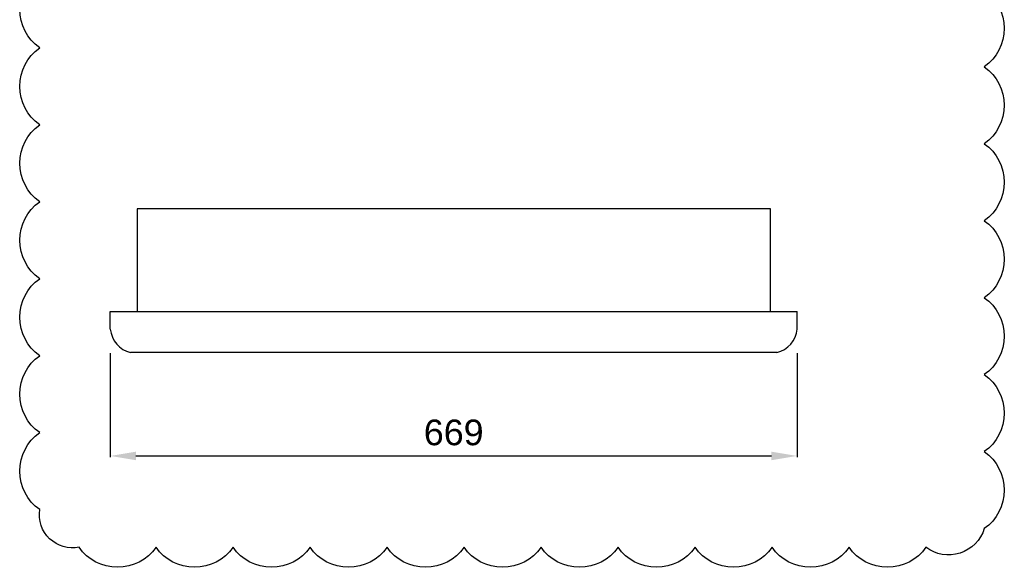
# Model space of a CAD drawing. Header units: millimetres. Extents: x 203 to 3426, y 719 to 2381.
# Tile 97 of 185: x 3330 to 3426, y 2147 to 2201. Entities that reach past the tile are written whole.
import ezdxf

# ---------------------------------------------------------------- set-up
doc = ezdxf.new("R2010")
doc.units = ezdxf.units.MM
doc.layers.add('_IE_REW01', color=30, linetype='Continuous')
doc.layers.add('E_Legrand_obudowy', color=7, linetype='Continuous')
doc.layers.add('E_Legrand_wymiary', color=7, linetype='Continuous', true_color=0x727430)
doc.styles.get("Standard").update_dxf_attribs({"font": 'ARIAL.TTF'})
doc.dimstyles.new('ISO-25', dxfattribs={"dimtxt": 2.5, "dimasz": 2.5, "dimexe": 1.25, "dimexo": 0.625, "dimtad": 1, "dimtxsty": 'Standard', "dimcen": 2.5, "dimadec": 0, "dimazin": 0, "dimtfac": 1, "dimtmove": 0, "dimatfit": 3, "dimfxl": 1, "dimarcsym": 0})

# ---------------------------------------------------------------- blocks, each defined once
blk = doc.blocks.new('XL3 160 wnękowa - rzut z góry - drzwi płaskie')
at = {"layer": 'E_Legrand_obudowy'}
for p, q in [((-334.5, -100), (334.5, -100)), ((-334.5, -117), (-334.5, -100)), ((334.5, -117), (334.5, -100)), ((314.68, -140), (-314.68, -140))]:
    blk.add_line(p, q, dxfattribs=at)
blk.add_lwpolyline([(-308.5, 0), (-308.5, -100), (308.5, -100), (308.5, 0), (-308.5, 0)], dxfattribs=at)
for centre, start, end in [((-308.6, -114.72), 185.03589, 256.4699), ((308.6, -114.72), 283.5301, 354.96411)]:
    blk.add_arc(centre, 26, start, end, dxfattribs=at)
blk = doc.blocks.new('*D132')
at = {"layer": 'Defpoints', "color": 0}
for p in [(-101.956, -38.998), (-35.056, -38.998), (-35.056, -49.065)]:
    blk.add_point(p, dxfattribs=at)
at = {"layer": 'E_Legrand_wymiary', "color": 0, "lineweight": -2}
for p, q in [((-101.956, -39.06), (-101.956, -49.19)), ((-35.056, -39.06), (-35.056, -49.19)), ((-99.456, -49.065), (-37.556, -49.065))]:
    blk.add_line(p, q, dxfattribs=at)
at = {"layer": 'E_Legrand_wymiary', "color": 0}
for points in [[(-99.456, -48.649), (-99.456, -49.482), (-101.956, -49.065)], [(-37.556, -49.482), (-37.556, -48.649), (-35.056, -49.065)]]:
    blk.add_solid(points, dxfattribs=at)
at = {"layer": 'E_Legrand_wymiary', "color": 0, "insert": (-68.506, -46.789), "char_height": 2.5, "attachment_point": 5}
blk.add_mtext('669', dxfattribs=at)
blk = doc.blocks.new('G$C3556625F')
at = {"xscale": 0.1, "yscale": 0.1, "zscale": 0.1}
blk.add_blockref('XL3 160 wnękowa - rzut z góry - drzwi płaskie', (-68.5061, -24.9975), dxfattribs=at)
at = {"layer": 'E_Legrand_wymiary', "color": 67, "true_color": 0x727430}
dim = blk.add_linear_dim(base=(-35.0561, -49.0654), p1=(-101.9561, -38.9975), p2=(-35.0561, -38.9975), dimstyle='ISO-25', override={"dimscale": 0.1, "dimtxt": 25, "dimasz": 25, "dimgap": 10, "dimlfac": 10}, dxfattribs=at)
dim.commit()
dim.dimension.update_dxf_attribs({"geometry": '*D132', "text_midpoint": (-68.5061, -46.789)})

msp = doc.modelspace()

# ---------------------------------------------------------------- linework, layer by layer
at = {"layer": '_IE_REW01'}
msp.add_lwpolyline([(3424.198, 2203.5, -0.5206), (3424.198, 2196, -0.5206), (3424.198, 2188.5, -0.5206), (3424.198, 2181, -0.5206), (3424.198, 2173.5, -0.5206), (3424.198, 2166, -0.5206), (3424.198, 2158.5, -0.5206), (3424.198, 2151, -0.5206), (3418.522, 2149.176, -0.5206), (3411.022, 2149.176, -0.5206), (3403.522, 2149.176, -0.5206), (3396.022, 2149.176, -0.5206), (3388.522, 2149.176, -0.5206), (3381.022, 2149.176, -0.5206), (3373.522, 2149.176, -0.5206), (3366.022, 2149.176, -0.5206), (3358.522, 2149.176, -0.5206), (3351.022, 2149.176, -0.5206), (3343.522, 2149.176, -0.5206), (3336.022, 2149.176, -0.5206), (3332.192, 2152.846, -0.5206), (3332.192, 2160.346, -0.5206), (3332.192, 2167.846, -0.5206), (3332.192, 2175.346, -0.5206), (3332.192, 2182.846, -0.5206), (3332.192, 2190.346, -0.5206), (3332.192, 2197.846, -0.5206), (3332.192, 2205.346, -0.5206)], format="xyb", dxfattribs=at)

# ---------------------------------------------------------------- block references
msp.add_blockref('G$C3556625F', (3441.022, 2207.143))

doc.saveas('drawing.dxf')
